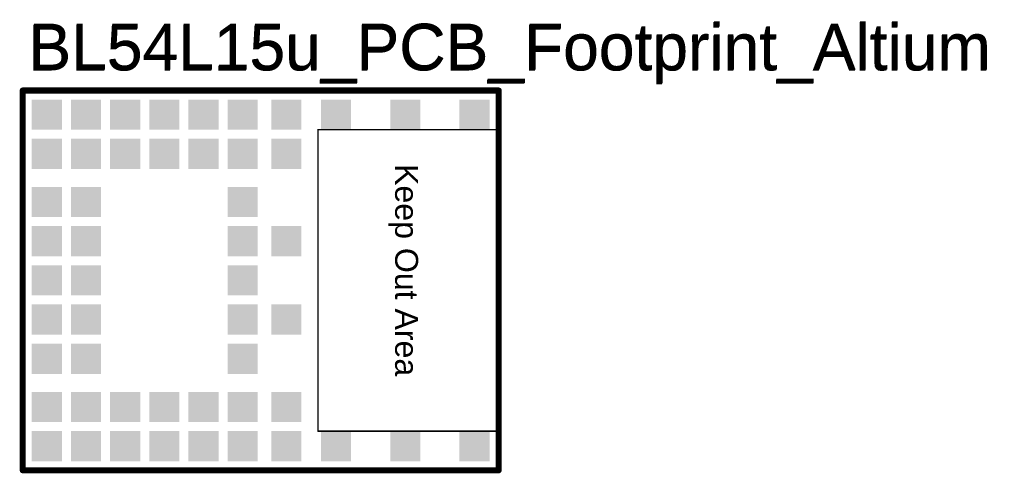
# Model space of a CAD drawing. Header units: inches. Extents: x 2.79 to 3.434, y 4.126 to 4.422.
import ezdxf

# ---------------------------------------------------------------- set-up
doc = ezdxf.new("R2010")
doc.units = ezdxf.units.IN
doc.header["$MEASUREMENT"] = 0
for name, color, linetype in [('Keep-Out Layer', 6, 'Continuous'), ('Mechanical 1', 6, 'Continuous'), ('Mechanical 13', 56, 'Continuous'), ('Top Layer', 1, 'Continuous'), ('Top Overlay', 2, 'Continuous'), ('Top Paste', 8, 'Continuous'), ('Top Solder', 216, 'Continuous')]:
    doc.layers.add(name, color=color, linetype=linetype)
doc.styles.add('Arial', font='txt', dxfattribs={"height": 0.2})

# ---------------------------------------------------------------- blocks, each defined once
blk = doc.blocks.new('E_______BL54L15__M_______P________S____1')
at = {"layer": 'Top Layer'}
for points in [[(0.00787, 0.24016), (0.02362, 0.24016), (0.02362, 0.22441), (0.00787, 0.22441)], [(0.03346, 0.24016), (0.04921, 0.24016), (0.04921, 0.22441), (0.03346, 0.22441)], [(0.05906, 0.24016), (0.0748, 0.24016), (0.0748, 0.22441), (0.05906, 0.22441)], [(0.08465, 0.24016), (0.10039, 0.24016), (0.10039, 0.22441), (0.08465, 0.22441)], [(0.11024, 0.24016), (0.12598, 0.24016), (0.12598, 0.22441), (0.11024, 0.22441)], [(0.13583, 0.24016), (0.15157, 0.24016), (0.15157, 0.22441), (0.13583, 0.22441)], [(0.16437, 0.24016), (0.18012, 0.24016), (0.18012, 0.22441), (0.16437, 0.22441)], [(0.2126, 0.22441), (0.19685, 0.22441), (0.19685, 0.24016), (0.2126, 0.24016)], [(0.25787, 0.22441), (0.24213, 0.22441), (0.24213, 0.24016), (0.25787, 0.24016)], [(0.30315, 0.22441), (0.2874, 0.22441), (0.2874, 0.24016), (0.30315, 0.24016)], [(0.00787, 0.21457), (0.02362, 0.21457), (0.02362, 0.19882), (0.00787, 0.19882)], [(0.03346, 0.21457), (0.04921, 0.21457), (0.04921, 0.19882), (0.03346, 0.19882)], [(0.05906, 0.21457), (0.0748, 0.21457), (0.0748, 0.19882), (0.05906, 0.19882)], [(0.08465, 0.21457), (0.10039, 0.21457), (0.10039, 0.19882), (0.08465, 0.19882)], [(0.11024, 0.21457), (0.12598, 0.21457), (0.12598, 0.19882), (0.11024, 0.19882)], [(0.13583, 0.21457), (0.15157, 0.21457), (0.15157, 0.19882), (0.13583, 0.19882)], [(0.16437, 0.21457), (0.18012, 0.21457), (0.18012, 0.19882), (0.16437, 0.19882)], [(0.00787, 0.18307), (0.02362, 0.18307), (0.02362, 0.16732), (0.00787, 0.16732)], [(0.04921, 0.16732), (0.03346, 0.16732), (0.03346, 0.18307), (0.04921, 0.18307)], [(0.13583, 0.18307), (0.15157, 0.18307), (0.15157, 0.16732), (0.13583, 0.16732)], [(0.00787, 0.15748), (0.02362, 0.15748), (0.02362, 0.14173), (0.00787, 0.14173)], [(0.04921, 0.14173), (0.03346, 0.14173), (0.03346, 0.15748), (0.04921, 0.15748)], [(0.13583, 0.15748), (0.15157, 0.15748), (0.15157, 0.14173), (0.13583, 0.14173)], [(0.16437, 0.15748), (0.18012, 0.15748), (0.18012, 0.14173), (0.16437, 0.14173)], [(0.00787, 0.13189), (0.02362, 0.13189), (0.02362, 0.11614), (0.00787, 0.11614)], [(0.04921, 0.11614), (0.03346, 0.11614), (0.03346, 0.13189), (0.04921, 0.13189)], [(0.13583, 0.13189), (0.15157, 0.13189), (0.15157, 0.11614), (0.13583, 0.11614)], [(0.00787, 0.1063), (0.02362, 0.1063), (0.02362, 0.09055), (0.00787, 0.09055)], [(0.04921, 0.09055), (0.03346, 0.09055), (0.03346, 0.1063), (0.04921, 0.1063)], [(0.13583, 0.1063), (0.15157, 0.1063), (0.15157, 0.09055), (0.13583, 0.09055)], [(0.16437, 0.1063), (0.18012, 0.1063), (0.18012, 0.09055), (0.16437, 0.09055)], [(0.00787, 0.08071), (0.02362, 0.08071), (0.02362, 0.06496), (0.00787, 0.06496)], [(0.04921, 0.06496), (0.03346, 0.06496), (0.03346, 0.08071), (0.04921, 0.08071)], [(0.13583, 0.08071), (0.15157, 0.08071), (0.15157, 0.06496), (0.13583, 0.06496)], [(0.00787, 0.04921), (0.02362, 0.04921), (0.02362, 0.03346), (0.00787, 0.03346)], [(0.03346, 0.04921), (0.04921, 0.04921), (0.04921, 0.03346), (0.03346, 0.03346)], [(0.05906, 0.04921), (0.0748, 0.04921), (0.0748, 0.03346), (0.05906, 0.03346)], [(0.08465, 0.04921), (0.10039, 0.04921), (0.10039, 0.03346), (0.08465, 0.03346)], [(0.11024, 0.04921), (0.12598, 0.04921), (0.12598, 0.03346), (0.11024, 0.03346)], [(0.13583, 0.04921), (0.15157, 0.04921), (0.15157, 0.03346), (0.13583, 0.03346)], [(0.16437, 0.04921), (0.18012, 0.04921), (0.18012, 0.03346), (0.16437, 0.03346)], [(0.00787, 0.02362), (0.02362, 0.02362), (0.02362, 0.00787), (0.00787, 0.00787)], [(0.03346, 0.02362), (0.04921, 0.02362), (0.04921, 0.00787), (0.03346, 0.00787)], [(0.05906, 0.02362), (0.0748, 0.02362), (0.0748, 0.00787), (0.05906, 0.00787)], [(0.08465, 0.02362), (0.10039, 0.02362), (0.10039, 0.00787), (0.08465, 0.00787)], [(0.11024, 0.02362), (0.12598, 0.02362), (0.12598, 0.00787), (0.11024, 0.00787)], [(0.13583, 0.02362), (0.15157, 0.02362), (0.15157, 0.00787), (0.13583, 0.00787)], [(0.16437, 0.02362), (0.18012, 0.02362), (0.18012, 0.00787), (0.16437, 0.00787)], [(0.2126, 0.00787), (0.19685, 0.00787), (0.19685, 0.02362), (0.2126, 0.02362)], [(0.25787, 0.00787), (0.24213, 0.00787), (0.24213, 0.02362), (0.25787, 0.02362)], [(0.30315, 0.00787), (0.2874, 0.00787), (0.2874, 0.02362), (0.30315, 0.02362)]]:
    blk.add_hatch(color=1, dxfattribs=at).paths.add_polyline_path(points)
at = {"layer": 'Top Paste'}
for points in [[(0.00787, 0.24016), (0.02362, 0.24016), (0.02362, 0.22441), (0.00787, 0.22441)], [(0.03346, 0.24016), (0.04921, 0.24016), (0.04921, 0.22441), (0.03346, 0.22441)], [(0.05906, 0.24016), (0.0748, 0.24016), (0.0748, 0.22441), (0.05906, 0.22441)], [(0.08465, 0.24016), (0.10039, 0.24016), (0.10039, 0.22441), (0.08465, 0.22441)], [(0.11024, 0.24016), (0.12598, 0.24016), (0.12598, 0.22441), (0.11024, 0.22441)], [(0.13583, 0.24016), (0.15157, 0.24016), (0.15157, 0.22441), (0.13583, 0.22441)], [(0.16437, 0.24016), (0.18012, 0.24016), (0.18012, 0.22441), (0.16437, 0.22441)], [(0.2126, 0.22441), (0.19685, 0.22441), (0.19685, 0.24016), (0.2126, 0.24016)], [(0.25787, 0.22441), (0.24213, 0.22441), (0.24213, 0.24016), (0.25787, 0.24016)], [(0.30315, 0.22441), (0.2874, 0.22441), (0.2874, 0.24016), (0.30315, 0.24016)], [(0.00787, 0.21457), (0.02362, 0.21457), (0.02362, 0.19882), (0.00787, 0.19882)], [(0.03346, 0.21457), (0.04921, 0.21457), (0.04921, 0.19882), (0.03346, 0.19882)], [(0.05906, 0.21457), (0.0748, 0.21457), (0.0748, 0.19882), (0.05906, 0.19882)], [(0.08465, 0.21457), (0.10039, 0.21457), (0.10039, 0.19882), (0.08465, 0.19882)], [(0.11024, 0.21457), (0.12598, 0.21457), (0.12598, 0.19882), (0.11024, 0.19882)], [(0.13583, 0.21457), (0.15157, 0.21457), (0.15157, 0.19882), (0.13583, 0.19882)], [(0.16437, 0.21457), (0.18012, 0.21457), (0.18012, 0.19882), (0.16437, 0.19882)], [(0.00787, 0.18307), (0.02362, 0.18307), (0.02362, 0.16732), (0.00787, 0.16732)], [(0.04921, 0.16732), (0.03346, 0.16732), (0.03346, 0.18307), (0.04921, 0.18307)], [(0.13583, 0.18307), (0.15157, 0.18307), (0.15157, 0.16732), (0.13583, 0.16732)], [(0.00787, 0.15748), (0.02362, 0.15748), (0.02362, 0.14173), (0.00787, 0.14173)], [(0.04921, 0.14173), (0.03346, 0.14173), (0.03346, 0.15748), (0.04921, 0.15748)], [(0.13583, 0.15748), (0.15157, 0.15748), (0.15157, 0.14173), (0.13583, 0.14173)], [(0.16437, 0.15748), (0.18012, 0.15748), (0.18012, 0.14173), (0.16437, 0.14173)], [(0.00787, 0.13189), (0.02362, 0.13189), (0.02362, 0.11614), (0.00787, 0.11614)], [(0.04921, 0.11614), (0.03346, 0.11614), (0.03346, 0.13189), (0.04921, 0.13189)], [(0.13583, 0.13189), (0.15157, 0.13189), (0.15157, 0.11614), (0.13583, 0.11614)], [(0.00787, 0.1063), (0.02362, 0.1063), (0.02362, 0.09055), (0.00787, 0.09055)], [(0.04921, 0.09055), (0.03346, 0.09055), (0.03346, 0.1063), (0.04921, 0.1063)], [(0.13583, 0.1063), (0.15157, 0.1063), (0.15157, 0.09055), (0.13583, 0.09055)], [(0.16437, 0.1063), (0.18012, 0.1063), (0.18012, 0.09055), (0.16437, 0.09055)], [(0.00787, 0.08071), (0.02362, 0.08071), (0.02362, 0.06496), (0.00787, 0.06496)], [(0.04921, 0.06496), (0.03346, 0.06496), (0.03346, 0.08071), (0.04921, 0.08071)], [(0.13583, 0.08071), (0.15157, 0.08071), (0.15157, 0.06496), (0.13583, 0.06496)], [(0.00787, 0.04921), (0.02362, 0.04921), (0.02362, 0.03346), (0.00787, 0.03346)], [(0.03346, 0.04921), (0.04921, 0.04921), (0.04921, 0.03346), (0.03346, 0.03346)], [(0.05906, 0.04921), (0.0748, 0.04921), (0.0748, 0.03346), (0.05906, 0.03346)], [(0.08465, 0.04921), (0.10039, 0.04921), (0.10039, 0.03346), (0.08465, 0.03346)], [(0.11024, 0.04921), (0.12598, 0.04921), (0.12598, 0.03346), (0.11024, 0.03346)], [(0.13583, 0.04921), (0.15157, 0.04921), (0.15157, 0.03346), (0.13583, 0.03346)], [(0.16437, 0.04921), (0.18012, 0.04921), (0.18012, 0.03346), (0.16437, 0.03346)], [(0.00787, 0.02362), (0.02362, 0.02362), (0.02362, 0.00787), (0.00787, 0.00787)], [(0.03346, 0.02362), (0.04921, 0.02362), (0.04921, 0.00787), (0.03346, 0.00787)], [(0.05906, 0.02362), (0.0748, 0.02362), (0.0748, 0.00787), (0.05906, 0.00787)], [(0.08465, 0.02362), (0.10039, 0.02362), (0.10039, 0.00787), (0.08465, 0.00787)], [(0.11024, 0.02362), (0.12598, 0.02362), (0.12598, 0.00787), (0.11024, 0.00787)], [(0.13583, 0.02362), (0.15157, 0.02362), (0.15157, 0.00787), (0.13583, 0.00787)], [(0.16437, 0.02362), (0.18012, 0.02362), (0.18012, 0.00787), (0.16437, 0.00787)], [(0.2126, 0.00787), (0.19685, 0.00787), (0.19685, 0.02362), (0.2126, 0.02362)], [(0.25787, 0.00787), (0.24213, 0.00787), (0.24213, 0.02362), (0.25787, 0.02362)], [(0.30315, 0.00787), (0.2874, 0.00787), (0.2874, 0.02362), (0.30315, 0.02362)]]:
    blk.add_hatch(color=8, dxfattribs=at).paths.add_polyline_path(points)
at = {"layer": 'Top Solder'}
for points in [[(0.00587, 0.24216), (0.02562, 0.24216), (0.02562, 0.22241), (0.00587, 0.22241)], [(0.03146, 0.24216), (0.05121, 0.24216), (0.05121, 0.22241), (0.03146, 0.22241)], [(0.05706, 0.24216), (0.0768, 0.24216), (0.0768, 0.22241), (0.05706, 0.22241)], [(0.08265, 0.24216), (0.10239, 0.24216), (0.10239, 0.22241), (0.08265, 0.22241)], [(0.10824, 0.24216), (0.12798, 0.24216), (0.12798, 0.22241), (0.10824, 0.22241)], [(0.13383, 0.24216), (0.15357, 0.24216), (0.15357, 0.22241), (0.13383, 0.22241)], [(0.16237, 0.24216), (0.18212, 0.24216), (0.18212, 0.22241), (0.16237, 0.22241)], [(0.2146, 0.22241), (0.19485, 0.22241), (0.19485, 0.24216), (0.2146, 0.24216)], [(0.25987, 0.22241), (0.24013, 0.22241), (0.24013, 0.24216), (0.25987, 0.24216)], [(0.30515, 0.22241), (0.2854, 0.22241), (0.2854, 0.24216), (0.30515, 0.24216)], [(0.00587, 0.21657), (0.02562, 0.21657), (0.02562, 0.19682), (0.00587, 0.19682)], [(0.03146, 0.21657), (0.05121, 0.21657), (0.05121, 0.19682), (0.03146, 0.19682)], [(0.05706, 0.21657), (0.0768, 0.21657), (0.0768, 0.19682), (0.05706, 0.19682)], [(0.08265, 0.21657), (0.10239, 0.21657), (0.10239, 0.19682), (0.08265, 0.19682)], [(0.10824, 0.21657), (0.12798, 0.21657), (0.12798, 0.19682), (0.10824, 0.19682)], [(0.13383, 0.21657), (0.15357, 0.21657), (0.15357, 0.19682), (0.13383, 0.19682)], [(0.16237, 0.21657), (0.18212, 0.21657), (0.18212, 0.19682), (0.16237, 0.19682)], [(0.00587, 0.18507), (0.02562, 0.18507), (0.02562, 0.16532), (0.00587, 0.16532)], [(0.05121, 0.16532), (0.03146, 0.16532), (0.03146, 0.18507), (0.05121, 0.18507)], [(0.13383, 0.18507), (0.15357, 0.18507), (0.15357, 0.16532), (0.13383, 0.16532)], [(0.00587, 0.15948), (0.02562, 0.15948), (0.02562, 0.13973), (0.00587, 0.13973)], [(0.05121, 0.13973), (0.03146, 0.13973), (0.03146, 0.15948), (0.05121, 0.15948)], [(0.13383, 0.15948), (0.15357, 0.15948), (0.15357, 0.13973), (0.13383, 0.13973)], [(0.16237, 0.15948), (0.18212, 0.15948), (0.18212, 0.13973), (0.16237, 0.13973)], [(0.00587, 0.13389), (0.02562, 0.13389), (0.02562, 0.11414), (0.00587, 0.11414)], [(0.05121, 0.11414), (0.03146, 0.11414), (0.03146, 0.13389), (0.05121, 0.13389)], [(0.13383, 0.13389), (0.15357, 0.13389), (0.15357, 0.11414), (0.13383, 0.11414)], [(0.00587, 0.1083), (0.02562, 0.1083), (0.02562, 0.08855), (0.00587, 0.08855)], [(0.05121, 0.08855), (0.03146, 0.08855), (0.03146, 0.1083), (0.05121, 0.1083)], [(0.13383, 0.1083), (0.15357, 0.1083), (0.15357, 0.08855), (0.13383, 0.08855)], [(0.16237, 0.1083), (0.18212, 0.1083), (0.18212, 0.08855), (0.16237, 0.08855)], [(0.00587, 0.08271), (0.02562, 0.08271), (0.02562, 0.06296), (0.00587, 0.06296)], [(0.05121, 0.06296), (0.03146, 0.06296), (0.03146, 0.08271), (0.05121, 0.08271)], [(0.13383, 0.08271), (0.15357, 0.08271), (0.15357, 0.06296), (0.13383, 0.06296)], [(0.00587, 0.05121), (0.02562, 0.05121), (0.02562, 0.03146), (0.00587, 0.03146)], [(0.03146, 0.05121), (0.05121, 0.05121), (0.05121, 0.03146), (0.03146, 0.03146)], [(0.05706, 0.05121), (0.0768, 0.05121), (0.0768, 0.03146), (0.05706, 0.03146)], [(0.08265, 0.05121), (0.10239, 0.05121), (0.10239, 0.03146), (0.08265, 0.03146)], [(0.10824, 0.05121), (0.12798, 0.05121), (0.12798, 0.03146), (0.10824, 0.03146)], [(0.13383, 0.05121), (0.15357, 0.05121), (0.15357, 0.03146), (0.13383, 0.03146)], [(0.16237, 0.05121), (0.18212, 0.05121), (0.18212, 0.03146), (0.16237, 0.03146)], [(0.00587, 0.02562), (0.02562, 0.02562), (0.02562, 0.00587), (0.00587, 0.00587)], [(0.03146, 0.02562), (0.05121, 0.02562), (0.05121, 0.00587), (0.03146, 0.00587)], [(0.05706, 0.02562), (0.0768, 0.02562), (0.0768, 0.00587), (0.05706, 0.00587)], [(0.08265, 0.02562), (0.10239, 0.02562), (0.10239, 0.00587), (0.08265, 0.00587)], [(0.10824, 0.02562), (0.12798, 0.02562), (0.12798, 0.00587), (0.10824, 0.00587)], [(0.13383, 0.02562), (0.15357, 0.02562), (0.15357, 0.00587), (0.13383, 0.00587)], [(0.16237, 0.02562), (0.18212, 0.02562), (0.18212, 0.00587), (0.16237, 0.00587)], [(0.2146, 0.00587), (0.19485, 0.00587), (0.19485, 0.02562), (0.2146, 0.02562)], [(0.25987, 0.00587), (0.24013, 0.00587), (0.24013, 0.02562), (0.25987, 0.02562)], [(0.30515, 0.00587), (0.2854, 0.00587), (0.2854, 0.02562), (0.30515, 0.02562)]]:
    blk.add_hatch(color=216, dxfattribs=at).paths.add_polyline_path(points)
at = {"layer": 'Mechanical 13', "const_width": 0.000984}
for points in [[(0, 0.24803), (0.31102, 0.24803)], [(0, 0), (0, 0.24802)], [(0.31102, 0), (0.31102, 0.24803)], [(0, 0), (0.31102, 0)]]:
    blk.add_lwpolyline(points, dxfattribs=at)
at = {"layer": 'Mechanical 13', "const_width": 0.000492}
for points in [[(-0.00025, 0.24803, 1), (0.00025, 0.24803, 1)], [(-0.00025, 0.24802, 1), (0.00025, 0.24802, 1)], [(0.31078, 0.24803, 1), (0.31127, 0.24803, 1)], [(0.31078, 0.24803, 1), (0.31127, 0.24803, 1)], [(-0.00025, 0, 1), (0.00025, 0, 1)], [(-0.00025, 0, 1), (0.00025, 0, 1)], [(0.31078, 0, 1), (0.31127, 0, 1)], [(0.31078, 0, 1), (0.31127, 0, 1)]]:
    blk.add_lwpolyline(points, format="xyb", close=True, dxfattribs=at)
at = {"layer": 'Top Layer'}
for p, q in [((0.31102, 0.22244), (0.19291, 0.22244)), ((0.19291, 0.22244), (0.19291, 0.22244)), ((0.19291, 0.22244), (0.19291, 0.02559)), ((0.31102, 0.02559), (0.31102, 0.22244)), ((0.19291, 0.02559), (0.31102, 0.02559))]:
    blk.add_line(p, q, dxfattribs=at)
at = {"layer": 'Top Overlay', "const_width": 0.004}
for points in [[(0, 0.24803), (0.31102, 0.24803)], [(0, 0), (0, 0.24802)], [(0.31102, 0), (0.31102, 0.24803)], [(0, 0), (0.31102, 0)]]:
    blk.add_lwpolyline(points, dxfattribs=at)
at = {"layer": 'Top Overlay', "const_width": 0.002}
for points in [[(-0.001, 0.24803, 1), (0.001, 0.24803, 1)], [(-0.001, 0.24802, 1), (0.001, 0.24802, 1)], [(0.31002, 0.24803, 1), (0.31202, 0.24803, 1)], [(0.31002, 0.24803, 1), (0.31202, 0.24803, 1)], [(-0.001, 0, 1), (0.001, 0, 1)], [(-0.001, 0, 1), (0.001, 0, 1)], [(0.31002, 0, 1), (0.31202, 0, 1)], [(0.31002, 0, 1), (0.31202, 0, 1)]]:
    blk.add_lwpolyline(points, format="xyb", close=True, dxfattribs=at)
at = {"layer": 'Mechanical 13', "style": 'Arial'}
blk.add_text('BL54L15u_PCB_Footprint_Altium', height=0.03, rotation=360, dxfattribs=at).set_placement((0.00354, 0.2611))

msp = doc.modelspace()

# ---------------------------------------------------------------- linework, layer by layer
at = {"layer": 'Keep-Out Layer', "const_width": 0.004}
for points in [[(2.79224, 4.12756), (2.79224, 4.37558)], [(2.79224, 4.37558), (3.10326, 4.37558)], [(3.10326, 4.12756), (3.10326, 4.37558)], [(2.79224, 4.12756), (3.10326, 4.12756)]]:
    msp.add_lwpolyline(points, dxfattribs=at)
at = {"layer": 'Keep-Out Layer', "const_width": 0.002}
for points in [[(2.79124, 4.37558, 1), (2.79324, 4.37558, 1)], [(2.79124, 4.37558, 1), (2.79324, 4.37558, 1)], [(3.10226, 4.37558, 1), (3.10426, 4.37558, 1)], [(3.10226, 4.37558, 1), (3.10426, 4.37558, 1)], [(2.79124, 4.12756, 1), (2.79324, 4.12756, 1)], [(2.79124, 4.12756, 1), (2.79324, 4.12756, 1)], [(3.10226, 4.12756, 1), (3.10426, 4.12756, 1)], [(3.10226, 4.12756, 1), (3.10426, 4.12756, 1)]]:
    msp.add_lwpolyline(points, format="xyb", close=True, dxfattribs=at)
at = {"layer": 'Mechanical 1'}
for points, const_width in [([(2.79224, 4.37558), (3.10326, 4.37558)], 0.004), ([(2.79224, 4.12756), (2.79224, 4.37558)], 0.004), ([(3.10326, 4.12756), (3.10326, 4.37558)], 0.004), ([(2.98515, 4.15315), (2.98515, 4.35)], 0.001), ([(2.98515, 4.35), (3.10326, 4.35)], 0.001), ([(3.10326, 4.15315), (3.10326, 4.35)], 0.001), ([(2.98515, 4.15315), (3.10326, 4.15315)], 0.001), ([(2.79224, 4.12756), (3.10326, 4.12756)], 0.004)]:
    msp.add_lwpolyline(points, dxfattribs=dict(at, const_width=const_width))
for points, const_width in [([(2.79124, 4.37558, 1), (2.79324, 4.37558, 1)], 0.002), ([(2.79124, 4.37558, 1), (2.79324, 4.37558, 1)], 0.002), ([(3.10226, 4.37558, 1), (3.10426, 4.37558, 1)], 0.002), ([(3.10226, 4.37558, 1), (3.10426, 4.37558, 1)], 0.002), ([(2.9849, 4.35, 1), (2.9854, 4.35, 1)], 0.0005), ([(2.9849, 4.35, 1), (2.9854, 4.35, 1)], 0.0005), ([(3.10301, 4.35, 1), (3.10351, 4.35, 1)], 0.0005), ([(3.10301, 4.35, 1), (3.10351, 4.35, 1)], 0.0005), ([(2.9849, 4.15315, 1), (2.9854, 4.15315, 1)], 0.0005), ([(2.9849, 4.15315, 1), (2.9854, 4.15315, 1)], 0.0005), ([(3.10301, 4.15315, 1), (3.10351, 4.15315, 1)], 0.0005), ([(3.10301, 4.15315, 1), (3.10351, 4.15315, 1)], 0.0005), ([(2.79124, 4.12756, 1), (2.79324, 4.12756, 1)], 0.002), ([(2.79124, 4.12756, 1), (2.79324, 4.12756, 1)], 0.002), ([(3.10226, 4.12756, 1), (3.10426, 4.12756, 1)], 0.002), ([(3.10226, 4.12756, 1), (3.10426, 4.12756, 1)], 0.002)]:
    msp.add_lwpolyline(points, format="xyb", close=True, dxfattribs=dict(at, const_width=const_width))

# ---------------------------------------------------------------- block references
msp.add_blockref('E_______BL54L15__M_______P________S____1', (2.79224, 4.12756))

# ---------------------------------------------------------------- texts
at = {"layer": 'Mechanical 1', "style": 'Arial'}
msp.add_text('Keep Out Area', height=0.015, rotation=270, dxfattribs=at).set_placement((3.0356, 4.32755))
at = {"layer": 'Top Overlay', "style": 'Arial'}
msp.add_text('BL54L15u_PCB_Footprint_Altium', height=0.03, dxfattribs=at).set_placement((2.79611, 4.38927))

doc.saveas('drawing.dxf')
